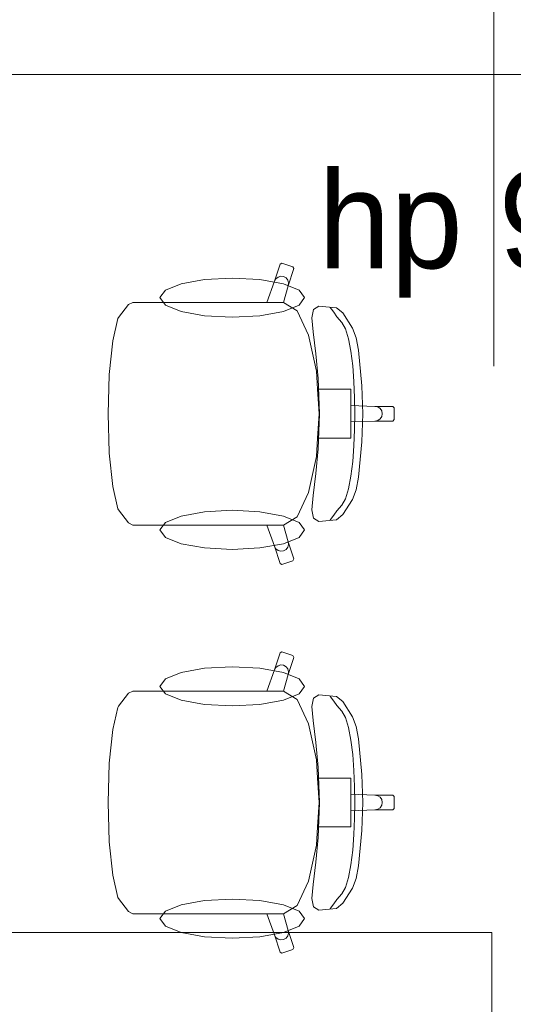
# Model space of a CAD drawing. Header units: millimetres. Extents: x -34676 to 172266, y 39940 to 476087.
# Tile 192 of 256: x 41493 to 42510, y 354877 to 356904. Entities that reach past the tile are written whole.
import ezdxf

# ---------------------------------------------------------------- set-up
doc = ezdxf.new("R2010")
doc.units = ezdxf.units.MM
doc.header["$MEASUREMENT"] = 0
for name, color, linetype in [('#podkład', 252, 'Continuous'), ('Konstrukcja - Stropy', 7, 'Continuous'), ('Okna Archicada', 7, 'Continuous'), ('Opisy - Etykiety', 7, 'Continuous'), ('Wnętrze - Umeblowanie', 7, 'Continuous'), ('Znaczniki okien Archicada', 7, 'Continuous')]:
    doc.layers.add(name, color=color, linetype=linetype)
doc.styles.add('MtXpl_Arial3', font='txt', dxfattribs={"height": 0.2})

# ---------------------------------------------------------------- blocks, each defined once
blk = doc.blocks.new('kjghgg')
at = {"layer": 'Konstrukcja - Stropy', "color": 252, "linetype": 'Continuous', "lineweight": 13, "ltscale": 100}
blk.add_line((-94325.8, 482078.3), (-121365.8, 482078.3), dxfattribs=at)
at = {"layer": 'Okna Archicada', "color": 252, "linetype": 'Continuous', "lineweight": 13, "ltscale": 100}
blk.add_line((-100555.8, 482078.3), (-103275.8, 482078.3), dxfattribs=at)
at = {"layer": 'Opisy - Etykiety', "color": 252, "linetype": 'Continuous', "lineweight": 20, "ltscale": 100}
for p, q in [((-101920.2, 480312.3), (-102951.6, 480312.3)), ((-101920.2, 479775.9), (-101920.2, 480312.3))]:
    blk.add_line(p, q, dxfattribs=at)
at = {"layer": 'Wnętrze - Umeblowanie', "color": 252, "linetype": 'Continuous', "lineweight": 13, "ltscale": 100}
for p, q in [((-102356.4, 481688.2), (-102352.6, 481690.1)), ((-102352.6, 481690.1), (-102329.9, 481682.6)), ((-102367.8, 481652.8), (-102356.4, 481688.2)), ((-102328, 481678.8), (-102339.4, 481643.4)), ((-102329.9, 481682.6), (-102328, 481678.8)), ((-102560.2, 481647.6), (-102511.8, 481656.3)), ((-102511.8, 481656.3), (-102454.8, 481659.4)), ((-102454.8, 481659.4), (-102397.8, 481656.3)), ((-102397.8, 481656.3), (-102349.5, 481647.6)), ((-102383.5, 481609.4), (-102367.8, 481652.8)), ((-102367.8, 481652.8), (-102365, 481657.9)), ((-102365, 481657.9), (-102360.4, 481661.5)), ((-102360.4, 481661.5), (-102354.8, 481663.1)), ((-102354.8, 481663.1), (-102349, 481662.5)), ((-102349, 481662.5), (-102343.9, 481659.6)), ((-102343.9, 481659.6), (-102340.3, 481654.9)), ((-102340.3, 481654.9), (-102338.7, 481649.3)), ((-102603.8, 481619.1), (-102592.5, 481634.5)), ((-102592.5, 481634.5), (-102560.2, 481647.6)), ((-102349.5, 481647.6), (-102317.2, 481634.5)), ((-102339.4, 481643.4), (-102349, 481609.3)), ((-102338.7, 481649.3), (-102339.4, 481643.4)), ((-102317.2, 481634.5), (-102305.8, 481619.1)), ((-102668.3, 481604.8), (-102659.7, 481609.4)), ((-102659.7, 481609.4), (-102628.7, 481609.4)), ((-102628.7, 481609.4), (-102592.6, 481609.4)), ((-102592.5, 481603.7), (-102603.8, 481619.1)), ((-102592.6, 481609.4), (-102383.5, 481609.4)), ((-102349.2, 481609.4), (-102383.5, 481609.4)), ((-102349.2, 481609.4), (-102349, 481609.3)), ((-102349, 481609.3), (-102321.2, 481591.9)), ((-102305.8, 481619.1), (-102317.2, 481603.7)), ((-102689.5, 481578), (-102668.3, 481604.8)), ((-102560.2, 481590.7), (-102592.5, 481603.7)), ((-102511.8, 481581.9), (-102560.2, 481590.7)), ((-102349.5, 481590.7), (-102397.8, 481581.9)), ((-102317.2, 481603.7), (-102349.5, 481590.7)), ((-102321.2, 481591.9), (-102297.4, 481542.2)), ((-102290.7, 481577.6), (-102287.6, 481594.8)), ((-102287.6, 481594.8), (-102276.1, 481601.5)), ((-102276.1, 481601.5), (-102240, 481598.2)), ((-102250.6, 481595.1), (-102253.2, 481598.9)), ((-102245.4, 481588.9), (-102250.6, 481595.1)), ((-102239.3, 481579.8), (-102245.4, 481588.9)), ((-102240, 481598.2), (-102226.8, 481587.7)), ((-102701, 481530), (-102690.4, 481575.9)), ((-102690.4, 481575.9), (-102689.5, 481578)), ((-102454.8, 481578.9), (-102511.8, 481581.9)), ((-102397.8, 481581.9), (-102454.8, 481578.9)), ((-102288.1, 481548.7), (-102290.7, 481577.6)), ((-102229.2, 481568.1), (-102239.3, 481579.8)), ((-102226.8, 481587.7), (-102206.7, 481556.6)), ((-102282.3, 481503.3), (-102288.1, 481548.7)), ((-102221.5, 481554.9), (-102229.2, 481568.1)), ((-102215.2, 481534.6), (-102221.5, 481554.9)), ((-102206.7, 481556.6), (-102199.5, 481536.7)), ((-102708.2, 481461.2), (-102701, 481530)), ((-102297.4, 481542.2), (-102281.5, 481467.9)), ((-102210.3, 481508.6), (-102215.2, 481534.6)), ((-102199.5, 481536.7), (-102194.7, 481510.8)), ((-102206.6, 481478.7), (-102210.3, 481508.6)), ((-102194.7, 481510.8), (-102187.7, 481437.6)), ((-102277.6, 481452.4), (-102282.3, 481503.3)), ((-102281.5, 481467.9), (-102279.1, 481430.4)), ((-102204.1, 481446.2), (-102206.6, 481478.7)), ((-102710.8, 481380.1), (-102708.3, 481460.1)), ((-102708.3, 481460.1), (-102708.2, 481461.2)), ((-102275.3, 481380.1), (-102277.6, 481452.4)), ((-102279.1, 481430.4), (-102275.9, 481380.1)), ((-102279.1, 481430.4), (-102240.4, 481430.4)), ((-102240.4, 481430.4), (-102210.5, 481430.4)), ((-102210.5, 481430.4), (-102210.5, 481397)), ((-102202.6, 481412.8), (-102204.1, 481446.2)), ((-102187.7, 481437.6), (-102185.5, 481380.1)), ((-102202.1, 481380.1), (-102202.6, 481412.8)), ((-102210.5, 481397), (-102210.5, 481380.1)), ((-102210.5, 481397), (-102160.7, 481395.2)), ((-102160.7, 481395.2), (-102154.9, 481394.1)), ((-102160.7, 481395.2), (-102123.8, 481395.2)), ((-102154.9, 481394.1), (-102150.1, 481390.8)), ((-102150.1, 481390.8), (-102146.8, 481385.9)), ((-102123.8, 481395.2), (-102120.8, 481392.2)), ((-102120.8, 481392.2), (-102120.8, 481380.1)), ((-102710.8, 481380.1), (-102708.3, 481300.1)), ((-102279.1, 481329.8), (-102275.9, 481380.1)), ((-102275.3, 481380.1), (-102277.6, 481307.8)), ((-102210.5, 481363.2), (-102210.5, 481380.1)), ((-102202.1, 481380.1), (-102202.6, 481347.4)), ((-102187.7, 481322.6), (-102185.5, 481380.1)), ((-102160.7, 481365), (-102154.9, 481366.2)), ((-102154.9, 481366.2), (-102150.1, 481369.4)), ((-102150.1, 481369.4), (-102146.8, 481374.3)), ((-102146.8, 481385.9), (-102145.7, 481380.1)), ((-102146.8, 481374.3), (-102145.7, 481380.1)), ((-102123.8, 481365), (-102120.8, 481368)), ((-102120.8, 481368), (-102120.8, 481380.1)), ((-102210.5, 481363.2), (-102160.7, 481365)), ((-102210.5, 481329.8), (-102210.5, 481363.2)), ((-102202.6, 481347.4), (-102204.1, 481314)), ((-102160.7, 481365), (-102123.8, 481365)), ((-102281.5, 481292.4), (-102279.1, 481329.8)), ((-102279.1, 481329.8), (-102240.4, 481329.8)), ((-102240.4, 481329.8), (-102210.5, 481329.8)), ((-102277.6, 481307.8), (-102282.3, 481256.9)), ((-102204.1, 481314), (-102206.6, 481281.6)), ((-102194.7, 481249.4), (-102187.7, 481322.6)), ((-102708.3, 481300.1), (-102708.2, 481299)), ((-102708.2, 481299), (-102701, 481230.3)), ((-102297.4, 481218), (-102281.5, 481292.4)), ((-102206.6, 481281.6), (-102210.3, 481251.6)), ((-102282.3, 481256.9), (-102288.1, 481211.6)), ((-102210.3, 481251.6), (-102215.2, 481225.6)), ((-102199.5, 481223.5), (-102194.7, 481249.4)), ((-102701, 481230.3), (-102690.4, 481184.3)), ((-102215.2, 481225.6), (-102221.5, 481205.3)), ((-102321.2, 481168.3), (-102297.4, 481218)), ((-102288.1, 481211.6), (-102290.7, 481182.7)), ((-102221.5, 481205.3), (-102229.2, 481192.1)), ((-102206.7, 481203.6), (-102199.5, 481223.5)), ((-102690.4, 481184.3), (-102689.5, 481182.2)), ((-102229.2, 481192.1), (-102239.3, 481180.4)), ((-102226.8, 481172.6), (-102206.7, 481203.6)), ((-102689.5, 481182.2), (-102668.3, 481155.4)), ((-102560.2, 481169.6), (-102592.5, 481156.5)), ((-102511.8, 481178.3), (-102560.2, 481169.6)), ((-102454.8, 481181.4), (-102511.8, 481178.3)), ((-102397.8, 481178.3), (-102454.8, 481181.4)), ((-102349.5, 481169.6), (-102397.8, 481178.3)), ((-102317.2, 481156.5), (-102349.5, 481169.6)), ((-102349, 481151), (-102321.2, 481168.3)), ((-102290.7, 481182.7), (-102287.6, 481165.4)), ((-102287.6, 481165.4), (-102276.1, 481158.7)), ((-102250.6, 481165.1), (-102253.2, 481161.3)), ((-102245.4, 481171.4), (-102250.6, 481165.1)), ((-102239.3, 481180.4), (-102245.4, 481171.4)), ((-102240, 481162), (-102226.8, 481172.6)), ((-102668.3, 481155.4), (-102659.7, 481150.8)), ((-102659.7, 481150.8), (-102628.7, 481150.8)), ((-102628.7, 481150.8), (-102592.6, 481150.8)), ((-102592.5, 481156.5), (-102603.8, 481141.1)), ((-102592.6, 481150.8), (-102383.5, 481150.8)), ((-102349.2, 481150.8), (-102383.5, 481150.8)), ((-102383.5, 481150.8), (-102367.8, 481107.5)), ((-102349.2, 481150.8), (-102349, 481151)), ((-102339.4, 481116.8), (-102349, 481151)), ((-102305.8, 481141.1), (-102317.2, 481156.5)), ((-102276.1, 481158.7), (-102240, 481162)), ((-102603.8, 481141.1), (-102592.5, 481125.7)), ((-102592.5, 481125.7), (-102560.2, 481112.6)), ((-102349.5, 481112.6), (-102317.2, 481125.7)), ((-102317.2, 481125.7), (-102305.8, 481141.1)), ((-102560.2, 481112.6), (-102511.8, 481103.9)), ((-102511.8, 481103.9), (-102454.8, 481100.9)), ((-102454.8, 481100.9), (-102397.8, 481103.9)), ((-102397.8, 481103.9), (-102349.5, 481112.6)), ((-102367.8, 481107.5), (-102365, 481102.3)), ((-102367.8, 481107.5), (-102356.4, 481072.1)), ((-102343.9, 481100.6), (-102340.3, 481105.3)), ((-102340.3, 481105.3), (-102338.7, 481110.9)), ((-102338.7, 481110.9), (-102339.4, 481116.8)), ((-102328, 481081.4), (-102339.4, 481116.8)), ((-102365, 481102.3), (-102360.4, 481098.7)), ((-102360.4, 481098.7), (-102354.8, 481097.1)), ((-102354.8, 481097.1), (-102349, 481097.8)), ((-102349, 481097.8), (-102343.9, 481100.6)), ((-102356.4, 481072.1), (-102352.6, 481070.1)), ((-102352.6, 481070.1), (-102329.9, 481077.6)), ((-102329.9, 481077.6), (-102328, 481081.4)), ((-102367.8, 480852.8), (-102356.4, 480888.2)), ((-102356.4, 480888.2), (-102352.6, 480890.1)), ((-102352.6, 480890.1), (-102329.9, 480882.6)), ((-102329.9, 480882.6), (-102328, 480878.8)), ((-102511.8, 480856.3), (-102454.8, 480859.4)), ((-102454.8, 480859.4), (-102397.8, 480856.3)), ((-102365, 480857.9), (-102360.4, 480861.5)), ((-102360.4, 480861.5), (-102354.8, 480863.1)), ((-102354.8, 480863.1), (-102349, 480862.5)), ((-102349, 480862.5), (-102343.9, 480859.6)), ((-102343.9, 480859.6), (-102340.3, 480854.9)), ((-102328, 480878.8), (-102339.4, 480843.4)), ((-102592.5, 480834.5), (-102560.2, 480847.6)), ((-102560.2, 480847.6), (-102511.8, 480856.3)), ((-102397.8, 480856.3), (-102349.5, 480847.6)), ((-102383.5, 480809.4), (-102367.8, 480852.8)), ((-102367.8, 480852.8), (-102365, 480857.9)), ((-102349.5, 480847.6), (-102317.2, 480834.5)), ((-102339.4, 480843.4), (-102349, 480809.3)), ((-102340.3, 480854.9), (-102338.7, 480849.3)), ((-102338.7, 480849.3), (-102339.4, 480843.4)), ((-102603.8, 480819.1), (-102592.5, 480834.5)), ((-102592.5, 480803.7), (-102603.8, 480819.1)), ((-102317.2, 480834.5), (-102305.8, 480819.1)), ((-102305.8, 480819.1), (-102317.2, 480803.7)), ((-102689.5, 480778), (-102668.3, 480804.8)), ((-102668.3, 480804.8), (-102659.7, 480809.4)), ((-102659.7, 480809.4), (-102628.7, 480809.4)), ((-102628.7, 480809.4), (-102592.6, 480809.4)), ((-102592.6, 480809.4), (-102383.5, 480809.4)), ((-102560.2, 480790.7), (-102592.5, 480803.7)), ((-102349.2, 480809.4), (-102383.5, 480809.4)), ((-102317.2, 480803.7), (-102349.5, 480790.7)), ((-102349.2, 480809.4), (-102349, 480809.3)), ((-102349, 480809.3), (-102321.2, 480791.9)), ((-102287.6, 480794.8), (-102276.1, 480801.5)), ((-102276.1, 480801.5), (-102240, 480798.2)), ((-102250.6, 480795.1), (-102253.2, 480798.9)), ((-102511.8, 480781.9), (-102560.2, 480790.7)), ((-102454.8, 480778.9), (-102511.8, 480781.9)), ((-102397.8, 480781.9), (-102454.8, 480778.9)), ((-102349.5, 480790.7), (-102397.8, 480781.9)), ((-102321.2, 480791.9), (-102297.4, 480742.2)), ((-102290.7, 480777.6), (-102287.6, 480794.8)), ((-102245.4, 480788.9), (-102250.6, 480795.1)), ((-102239.3, 480779.8), (-102245.4, 480788.9)), ((-102240, 480798.2), (-102226.8, 480787.7)), ((-102229.2, 480768.1), (-102239.3, 480779.8)), ((-102226.8, 480787.7), (-102206.7, 480756.6)), ((-102701, 480730), (-102690.4, 480775.9)), ((-102690.4, 480775.9), (-102689.5, 480778)), ((-102288.1, 480748.7), (-102290.7, 480777.6)), ((-102221.5, 480754.9), (-102229.2, 480768.1)), ((-102297.4, 480742.2), (-102281.5, 480667.9)), ((-102282.3, 480703.3), (-102288.1, 480748.7)), ((-102215.2, 480734.6), (-102221.5, 480754.9)), ((-102206.7, 480756.6), (-102199.5, 480736.7)), ((-102708.2, 480661.2), (-102701, 480730)), ((-102210.3, 480708.6), (-102215.2, 480734.6)), ((-102199.5, 480736.7), (-102194.7, 480710.8)), ((-102277.6, 480652.4), (-102282.3, 480703.3)), ((-102206.6, 480678.7), (-102210.3, 480708.6)), ((-102194.7, 480710.8), (-102187.7, 480637.6)), ((-102204.1, 480646.2), (-102206.6, 480678.7)), ((-102710.8, 480580.1), (-102708.3, 480660.1)), ((-102708.3, 480660.1), (-102708.2, 480661.2)), ((-102281.5, 480667.9), (-102279.1, 480630.4)), ((-102275.3, 480580.1), (-102277.6, 480652.4)), ((-102202.6, 480612.8), (-102204.1, 480646.2)), ((-102187.7, 480637.6), (-102185.5, 480580.1)), ((-102279.1, 480630.4), (-102275.9, 480580.1)), ((-102279.1, 480630.4), (-102240.4, 480630.4)), ((-102240.4, 480630.4), (-102210.5, 480630.4)), ((-102210.5, 480630.4), (-102210.5, 480597)), ((-102210.5, 480597), (-102210.5, 480580.1)), ((-102210.5, 480597), (-102160.7, 480595.2)), ((-102202.1, 480580.1), (-102202.6, 480612.8)), ((-102710.8, 480580.1), (-102708.3, 480500.1)), ((-102279.1, 480529.8), (-102275.9, 480580.1)), ((-102275.3, 480580.1), (-102277.6, 480507.8)), ((-102210.5, 480563.2), (-102210.5, 480580.1)), ((-102202.1, 480580.1), (-102202.6, 480547.4)), ((-102187.7, 480522.6), (-102185.5, 480580.1)), ((-102160.7, 480595.2), (-102154.9, 480594.1)), ((-102160.7, 480595.2), (-102123.8, 480595.2)), ((-102154.9, 480594.1), (-102150.1, 480590.8)), ((-102150.1, 480590.8), (-102146.8, 480585.9)), ((-102146.8, 480585.9), (-102145.7, 480580.1)), ((-102146.8, 480574.3), (-102145.7, 480580.1)), ((-102123.8, 480595.2), (-102120.8, 480592.2)), ((-102120.8, 480592.2), (-102120.8, 480580.1)), ((-102120.8, 480568), (-102120.8, 480580.1)), ((-102210.5, 480563.2), (-102160.7, 480565)), ((-102210.5, 480529.8), (-102210.5, 480563.2)), ((-102160.7, 480565), (-102154.9, 480566.2)), ((-102160.7, 480565), (-102123.8, 480565)), ((-102154.9, 480566.2), (-102150.1, 480569.4)), ((-102150.1, 480569.4), (-102146.8, 480574.3)), ((-102123.8, 480565), (-102120.8, 480568)), ((-102202.6, 480547.4), (-102204.1, 480514)), ((-102281.5, 480492.4), (-102279.1, 480529.8)), ((-102279.1, 480529.8), (-102240.4, 480529.8)), ((-102240.4, 480529.8), (-102210.5, 480529.8)), ((-102194.7, 480449.4), (-102187.7, 480522.6)), ((-102708.3, 480500.1), (-102708.2, 480499)), ((-102708.2, 480499), (-102701, 480430.3)), ((-102277.6, 480507.8), (-102282.3, 480456.9)), ((-102204.1, 480514), (-102206.6, 480481.6)), ((-102297.4, 480418), (-102281.5, 480492.4)), ((-102206.6, 480481.6), (-102210.3, 480451.6)), ((-102282.3, 480456.9), (-102288.1, 480411.6)), ((-102210.3, 480451.6), (-102215.2, 480425.6)), ((-102199.5, 480423.5), (-102194.7, 480449.4)), ((-102701, 480430.3), (-102690.4, 480384.3)), ((-102321.2, 480368.3), (-102297.4, 480418)), ((-102215.2, 480425.6), (-102221.5, 480405.3)), ((-102206.7, 480403.6), (-102199.5, 480423.5)), ((-102288.1, 480411.6), (-102290.7, 480382.7)), ((-102221.5, 480405.3), (-102229.2, 480392.1)), ((-102226.8, 480372.6), (-102206.7, 480403.6)), ((-102690.4, 480384.3), (-102689.5, 480382.2)), ((-102689.5, 480382.2), (-102668.3, 480355.4)), ((-102511.8, 480378.3), (-102560.2, 480369.6)), ((-102454.8, 480381.4), (-102511.8, 480378.3)), ((-102397.8, 480378.3), (-102454.8, 480381.4)), ((-102349.5, 480369.6), (-102397.8, 480378.3)), ((-102290.7, 480382.7), (-102287.6, 480365.4)), ((-102239.3, 480380.4), (-102245.4, 480371.4)), ((-102229.2, 480392.1), (-102239.3, 480380.4)), ((-102668.3, 480355.4), (-102659.7, 480350.8)), ((-102592.5, 480356.5), (-102603.8, 480341.1)), ((-102560.2, 480369.6), (-102592.5, 480356.5)), ((-102317.2, 480356.5), (-102349.5, 480369.6)), ((-102349, 480351), (-102321.2, 480368.3)), ((-102305.8, 480341.1), (-102317.2, 480356.5)), ((-102287.6, 480365.4), (-102276.1, 480358.7)), ((-102276.1, 480358.7), (-102240, 480362)), ((-102250.6, 480365.1), (-102253.2, 480361.3)), ((-102245.4, 480371.4), (-102250.6, 480365.1)), ((-102240, 480362), (-102226.8, 480372.6)), ((-102659.7, 480350.8), (-102628.7, 480350.8)), ((-102628.7, 480350.8), (-102592.6, 480350.8)), ((-102603.8, 480341.1), (-102592.5, 480325.7)), ((-102592.6, 480350.8), (-102383.5, 480350.8)), ((-102349.2, 480350.8), (-102383.5, 480350.8)), ((-102383.5, 480350.8), (-102367.8, 480307.5)), ((-102349.2, 480350.8), (-102349, 480351)), ((-102339.4, 480316.8), (-102349, 480351)), ((-102317.2, 480325.7), (-102305.8, 480341.1)), ((-102592.5, 480325.7), (-102560.2, 480312.6)), ((-102560.2, 480312.6), (-102511.8, 480303.9)), ((-102397.8, 480303.9), (-102349.5, 480312.6)), ((-102349.5, 480312.6), (-102317.2, 480325.7)), ((-102338.7, 480310.9), (-102339.4, 480316.8)), ((-102328, 480281.4), (-102339.4, 480316.8)), ((-102511.8, 480303.9), (-102454.8, 480300.9)), ((-102454.8, 480300.9), (-102397.8, 480303.9)), ((-102367.8, 480307.5), (-102365, 480302.3)), ((-102367.8, 480307.5), (-102356.4, 480272.1)), ((-102365, 480302.3), (-102360.4, 480298.7)), ((-102360.4, 480298.7), (-102354.8, 480297.1)), ((-102354.8, 480297.1), (-102349, 480297.8)), ((-102349, 480297.8), (-102343.9, 480300.6)), ((-102343.9, 480300.6), (-102340.3, 480305.3)), ((-102340.3, 480305.3), (-102338.7, 480310.9)), ((-102356.4, 480272.1), (-102352.6, 480270.1)), ((-102352.6, 480270.1), (-102329.9, 480277.6)), ((-102329.9, 480277.6), (-102328, 480281.4))]:
    blk.add_line(p, q, dxfattribs=at)
at = {"layer": 'Znaczniki okien Archicada', "color": 252, "linetype": 'Continuous', "lineweight": 13, "ltscale": 100}
blk.add_line((-101915.8, 483421.2), (-101915.8, 481478.3), dxfattribs=at)
at = {"layer": 'Znaczniki okien Archicada', "color": 252, "linetype": 'Continuous', "lineweight": 15, "style": 'MtXpl_Arial3'}
blk.add_text('hp 90', height=200, dxfattribs=at).set_placement((-102277.4, 481679.6))

msp = doc.modelspace()

# ---------------------------------------------------------------- block references
at = {"layer": '#podkład'}
msp.add_blockref('kjghgg', (144386, -125287.5), dxfattribs=at)

doc.saveas('drawing.dxf')
